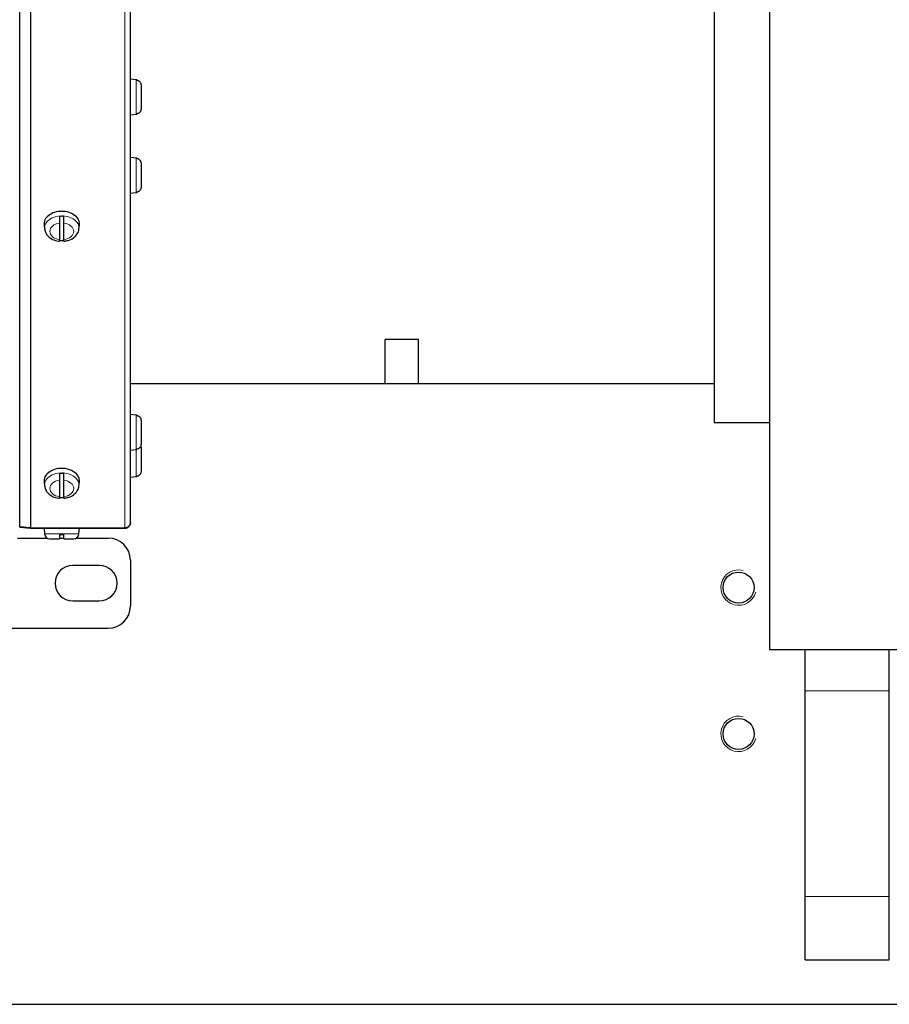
# Model space of a CAD drawing. Header units: inches. Extents: x 0 to 29700, y -16 to 21000.
# Tile 57 of 213: x 8446 to 8838, y 8505 to 8949. Entities that reach past the tile are written whole.
import ezdxf

# ---------------------------------------------------------------- set-up
doc = ezdxf.new("R2010")
doc.units = ezdxf.units.IN
doc.layers.add('1', color=7, linetype='Continuous', true_color=0xffffff)

msp = doc.modelspace()

# ---------------------------------------------------------------- linework, layer by layer
at = {"layer": '1', "color": 2, "linetype": 'Continuous', "lineweight": 25}
for p, q in [((8784.127, 10115.182), (8784.127, 8665.182)), ((8759.127, 10012.682), (8759.127, 8767.682)), ((8495.627, 8722.591), (8495.627, 9111.449)), ((8445.646, 8720.527), (8445.646, 9110.594)), ((8498.236, 8922.279), (8495.627, 8922.507)), ((8498.527, 8922.17), (8498.527, 8922.235)), ((8500.427, 8919.794), (8500.427, 8909.22)), ((8495.627, 8906.507), (8498.236, 8906.735)), ((8498.527, 8906.779), (8498.527, 8906.844)), ((8498.236, 8886.962), (8495.627, 8887.19)), ((8498.527, 8886.853), (8498.527, 8886.918)), ((8500.427, 8884.477), (8500.427, 8873.903)), ((8495.627, 8871.19), (8498.236, 8871.418)), ((8498.527, 8871.462), (8498.527, 8871.527)), ((8463.627, 8857.614), (8463.627, 8850.137)), ((8465.627, 8850.137), (8465.627, 8857.614)), ((8456.657, 8856.775), (8456.885, 8854.944)), ((8472.369, 8854.944), (8472.596, 8856.775)), ((8472.596, 8856.774), (8472.627, 8857.27)), ((8610.627, 8785.182), (8610.627, 8805.182)), ((8625.627, 8805.182), (8610.627, 8805.182)), ((8625.627, 8785.182), (8625.627, 8805.182)), ((8759.127, 8785.182), (8495.627, 8785.182)), ((8498.236, 8770.996), (8495.627, 8771.224)), ((8498.236, 8770.996), (8495.627, 8771.224)), ((8498.527, 8770.888), (8498.527, 8770.953)), ((8498.527, 8770.888), (8498.527, 8770.953)), ((8500.427, 8768.512), (8500.427, 8757.937)), ((8500.427, 8768.512), (8500.427, 8757.937)), ((8759.127, 8767.682), (8784.139, 8767.682)), ((8495.627, 8755.224), (8498.236, 8755.453)), ((8495.627, 8755.224), (8498.236, 8755.453)), ((8498.527, 8755.496), (8498.527, 8755.561)), ((8498.527, 8755.496), (8498.527, 8755.561)), ((8500.427, 8756.294), (8500.427, 8745.72)), ((8495.627, 8743.007), (8498.236, 8743.235)), ((8498.527, 8743.279), (8498.527, 8743.344)), ((8456.657, 8740.809), (8456.885, 8738.978)), ((8463.627, 8741.649), (8463.627, 8734.171)), ((8465.627, 8734.171), (8465.627, 8741.649)), ((8472.369, 8738.978), (8472.596, 8740.809)), ((8472.596, 8740.809), (8472.627, 8741.304)), ((8450.518, 8720.1), (8445.646, 8720.527)), ((8445.653, 8720.526), (8445.646, 8720.443)), ((8445.646, 8720.443), (8450.518, 8720.016)), ((8450.736, 8720.091), (8493.127, 8720.091)), ((8450.736, 8720.007), (8493.127, 8720.007)), ((8456.627, 8720.007), (8456.855, 8717.398)), ((8472.399, 8717.398), (8472.627, 8720.007)), ((8495.627, 8722.507), (8495.627, 8722.591)), ((8444.627, 8715.507), (8458.084, 8715.507)), ((8463.627, 8717.107), (8465.627, 8717.107)), ((8463.627, 8715.507), (8465.627, 8715.507)), ((8471.169, 8715.507), (8485.627, 8715.507)), ((8459.246, 8715.207), (8463.627, 8715.207)), ((8465.627, 8715.207), (8470.008, 8715.207)), ((8481.627, 8703.182), (8469.627, 8703.182)), ((8495.627, 8705.507), (8495.627, 8684.857)), ((8469.627, 8687.182), (8481.627, 8687.182)), ((8010.627, 8674.857), (8485.627, 8674.857)), ((8784.127, 8665.182), (11064.127, 8665.182)), ((8800.127, 8646.564), (8800.127, 8665.182)), ((8838.127, 8646.564), (8838.127, 8665.182)), ((8800.127, 8553.799), (8800.127, 8646.564)), ((8838.127, 8553.799), (8838.127, 8646.564)), ((8800.127, 8525.182), (8800.127, 8553.799)), ((8838.127, 8525.182), (8838.127, 8553.799)), ((8800.127, 8525.182), (8838.127, 8525.182)), ((7642.108, 8505.182), (8860.127, 8505.182))]:
    msp.add_line(p, q, dxfattribs=at)
at = {"layer": '1', "color": 110, "linetype": 'Continuous', "lineweight": 13}
for p, q in [((8450.518, 8720.1), (8450.518, 9110.418)), ((8450.736, 8720.091), (8450.736, 9110.414)), ((8493.127, 8720.091), (8493.127, 9110.414)), ((8498.236, 8906.735), (8498.236, 8922.279)), ((8498.236, 8871.418), (8498.236, 8886.962)), ((8498.236, 8755.453), (8498.236, 8770.996)), ((8498.236, 8755.453), (8498.236, 8770.996)), ((8498.236, 8743.235), (8498.236, 8755.453)), ((8464.627, 8717.398), (8456.855, 8717.398)), ((8472.399, 8717.398), (8464.627, 8717.398)), ((8800.127, 8646.564), (8838.127, 8646.564)), ((8800.127, 8553.799), (8838.127, 8553.799))]:
    msp.add_line(p, q, dxfattribs=at)
at = {"layer": '1', "color": 2, "linetype": 'Continuous', "lineweight": 25}
for centre in [(8770.127, 8693.182), (8770.127, 8627.182)]:
    msp.add_circle(centre, 7, dxfattribs=at)
for centre, radius, start, end in [((8498.027, 8919.888), 2.4, 77.9753, 85), ((8498.027, 8909.126), 2.4, 275, 282.0247), ((8498.027, 8884.571), 2.4, 77.9753, 85), ((8498.027, 8873.809), 2.4, 275, 282.0247), ((8498.027, 8768.605), 2.4, 77.9753, 85), ((8498.027, 8768.605), 2.4, 77.9753, 85), ((8498.027, 8757.844), 2.4, 275, 282.0247), ((8498.027, 8757.844), 2.4, 275, 282.0247), ((8498.027, 8745.626), 2.4, 275, 282.0247), ((8459.246, 8717.607), 2.4, 185, 270), ((8470.008, 8717.607), 2.4, 270, 355), ((8485.627, 8705.507), 10, 0, 90), ((8469.627, 8695.182), 8, 90, 270), ((8481.627, 8695.182), 8, 270, 90), ((8485.627, 8684.857), 10, 270, 0)]:
    msp.add_arc(centre, radius, start, end, dxfattribs=at)
at = {"layer": '1', "color": 120, "linetype": 'Continuous', "lineweight": 13}
for centre in [(8770.127, 8693.182), (8770.127, 8627.182)]:
    msp.add_arc(centre, 8, 75, 345, dxfattribs=at)
at = {"layer": '1', "color": 2, "linetype": 'Continuous', "lineweight": 25}
for centre, major_axis, start_param, end_param in [((8464.627, 8857.27), (8, 0), 1.5707963, 3.2292627), ((8464.627, 8857.27), (8, 0), 0, 1.5707963), ((8464.627, 8855.219), (-7.728, 0), 4.5826289, 4.8421491), ((8464.627, 8855.219), (-7.728, 0), 1.4410362, 1.7005564), ((8464.627, 8741.304), (8, 0), 1.5707963, 3.2292627), ((8464.627, 8741.304), (8, 0), 0, 1.5707963), ((8464.627, 8739.254), (-7.728, 0), 4.5826289, 4.8421491), ((8464.627, 8739.254), (-7.728, 0), 1.4410362, 1.7005564)]:
    msp.add_ellipse(centre, major_axis=major_axis, ratio=0.7071068, start_param=start_param, end_param=end_param, dxfattribs=at)
at = {"layer": '1', "color": 110, "linetype": 'Continuous', "lineweight": 13}
for centre, major_axis, start_param, end_param in [((8464.627, 8855.425), (-7.772, 0), 4.712389, 6.2831853), ((8464.627, 8853.876), (5.381, 0), 1.757727, 4.5254583), ((8464.627, 8855.425), (-7.772, 0), 3.0606966, 4.712389), ((8464.627, 8853.876), (5.381, 0), 4.8993196, 7.667051), ((8464.627, 8855.425), (-7.772, 0), 0, 0.097193), ((8464.627, 8739.459), (-7.772, 0), 4.712389, 6.2831853), ((8464.627, 8739.459), (-7.772, 0), 3.0606966, 4.712389), ((8464.627, 8739.459), (-7.772, 0), 0, 0.097193), ((8464.627, 8737.91), (5.381, 0), 1.757727, 4.5254583), ((8464.627, 8737.91), (5.381, 0), 4.8993196, 7.667051)]:
    msp.add_ellipse(centre, major_axis=major_axis, ratio=0.7071068, start_param=start_param, end_param=end_param, dxfattribs=at)
at = {"layer": '1', "color": 2, "linetype": 'Continuous', "lineweight": 25}
for points, knots in [([(8498.527, 8922.17), (8498.662, 8922.141), (8498.793, 8922.101), (8498.983, 8922.024), (8499.045, 8921.996), (8499.137, 8921.949), (8499.167, 8921.933), (8499.227, 8921.899), (8499.257, 8921.881), (8499.403, 8921.79), (8499.513, 8921.708), (8499.666, 8921.572), (8499.715, 8921.524), (8499.786, 8921.449), (8499.809, 8921.424), (8499.854, 8921.372), (8499.876, 8921.345), (8499.983, 8921.21), (8500.059, 8921.096), (8500.158, 8920.917), (8500.188, 8920.855), (8500.23, 8920.761), (8500.243, 8920.73), (8500.268, 8920.666), (8500.28, 8920.633), (8500.337, 8920.47), (8500.37, 8920.338), (8500.415, 8920.069), (8500.427, 8919.932), (8500.427, 8919.794)], [0, 0, 0, 0, 0.125, 0.125, 0.1875, 0.1875, 0.21875, 0.21875, 0.25, 0.25, 0.375, 0.375, 0.4375, 0.4375, 0.46875, 0.46875, 0.5, 0.5, 0.625, 0.625, 0.6875, 0.6875, 0.71875, 0.71875, 0.75, 0.75, 0.875, 0.875, 1, 1, 1, 1]), ([(8500.427, 8909.22), (8500.427, 8909.081), (8500.415, 8908.945), (8500.37, 8908.676), (8500.337, 8908.543), (8500.269, 8908.347), (8500.243, 8908.283), (8500.188, 8908.158), (8500.157, 8908.097), (8500.059, 8907.917), (8499.983, 8907.803), (8499.876, 8907.668), (8499.853, 8907.641), (8499.808, 8907.589), (8499.739, 8907.513), (8499.666, 8907.442), (8499.513, 8907.306), (8499.403, 8907.223), (8499.256, 8907.132), (8499.227, 8907.115), (8499.167, 8907.081), (8499.137, 8907.065), (8499.045, 8907.018), (8498.983, 8906.99), (8498.793, 8906.913), (8498.662, 8906.873), (8498.527, 8906.844)], [0, 0, 0, 0, 0.125, 0.125, 0.25, 0.25, 0.3125, 0.3125, 0.375, 0.375, 0.5, 0.5, 0.53125, 0.53125, 0.5625, 0.625, 0.625, 0.75, 0.75, 0.78125, 0.78125, 0.8125, 0.8125, 0.875, 0.875, 1, 1, 1, 1]), ([(8498.527, 8886.853), (8498.662, 8886.824), (8498.793, 8886.784), (8498.983, 8886.707), (8499.045, 8886.679), (8499.137, 8886.632), (8499.167, 8886.616), (8499.227, 8886.582), (8499.257, 8886.565), (8499.403, 8886.473), (8499.513, 8886.391), (8499.666, 8886.255), (8499.715, 8886.207), (8499.786, 8886.133), (8499.809, 8886.107), (8499.854, 8886.055), (8499.876, 8886.028), (8499.983, 8885.893), (8500.059, 8885.779), (8500.158, 8885.6), (8500.188, 8885.539), (8500.23, 8885.444), (8500.243, 8885.413), (8500.268, 8885.349), (8500.28, 8885.316), (8500.337, 8885.153), (8500.37, 8885.021), (8500.415, 8884.752), (8500.427, 8884.615), (8500.427, 8884.477)], [0, 0, 0, 0, 0.125, 0.125, 0.1875, 0.1875, 0.21875, 0.21875, 0.25, 0.25, 0.375, 0.375, 0.4375, 0.4375, 0.46875, 0.46875, 0.5, 0.5, 0.625, 0.625, 0.6875, 0.6875, 0.71875, 0.71875, 0.75, 0.75, 0.875, 0.875, 1, 1, 1, 1]), ([(8500.427, 8873.903), (8500.427, 8873.764), (8500.415, 8873.628), (8500.37, 8873.359), (8500.337, 8873.226), (8500.269, 8873.03), (8500.243, 8872.966), (8500.188, 8872.841), (8500.157, 8872.78), (8500.059, 8872.6), (8499.983, 8872.486), (8499.876, 8872.351), (8499.853, 8872.324), (8499.808, 8872.272), (8499.739, 8872.196), (8499.666, 8872.125), (8499.513, 8871.989), (8499.403, 8871.907), (8499.256, 8871.815), (8499.227, 8871.798), (8499.167, 8871.764), (8499.137, 8871.748), (8499.045, 8871.701), (8498.983, 8871.673), (8498.793, 8871.596), (8498.662, 8871.556), (8498.527, 8871.527)], [0, 0, 0, 0, 0.125, 0.125, 0.25, 0.25, 0.3125, 0.3125, 0.375, 0.375, 0.5, 0.5, 0.53125, 0.53125, 0.5625, 0.625, 0.625, 0.75, 0.75, 0.78125, 0.78125, 0.8125, 0.8125, 0.875, 0.875, 1, 1, 1, 1]), ([(8463.627, 8860.638), (8463.627, 8860.521), (8463.627, 8860.4), (8463.627, 8860.212), (8463.627, 8860.148), (8463.627, 8860.05), (8463.627, 8860.017), (8463.627, 8859.951), (8463.627, 8859.918), (8463.627, 8859.749), (8463.627, 8859.614), (8463.627, 8859.409), (8463.627, 8859.341), (8463.627, 8859.238), (8463.627, 8859.204), (8463.627, 8859.135), (8463.627, 8859.101), (8463.627, 8858.929), (8463.627, 8858.795), (8463.627, 8858.598), (8463.627, 8858.534), (8463.627, 8858.438), (8463.627, 8858.406), (8463.627, 8858.342), (8463.627, 8858.311), (8463.627, 8858.156), (8463.627, 8858.038), (8463.627, 8857.816), (8463.627, 8857.712), (8463.627, 8857.614)], [0, 0, 0, 0, 0.125, 0.125, 0.1875, 0.1875, 0.21875, 0.21875, 0.25, 0.25, 0.375, 0.375, 0.4375, 0.4375, 0.46875, 0.46875, 0.5, 0.5, 0.625, 0.625, 0.6875, 0.6875, 0.71875, 0.71875, 0.75, 0.75, 0.875, 0.875, 1, 1, 1, 1]), ([(8465.627, 8857.614), (8465.627, 8857.712), (8465.627, 8857.817), (8465.627, 8858.039), (8465.627, 8858.156), (8465.627, 8858.343), (8465.627, 8858.406), (8465.627, 8858.534), (8465.627, 8858.599), (8465.627, 8858.795), (8465.627, 8858.929), (8465.627, 8859.101), (8465.627, 8859.136), (8465.627, 8859.204), (8465.627, 8859.239), (8465.627, 8859.341), (8465.627, 8859.41), (8465.627, 8859.614), (8465.627, 8859.749), (8465.627, 8859.918), (8465.627, 8859.951), (8465.627, 8860.018), (8465.627, 8860.05), (8465.627, 8860.148), (8465.627, 8860.212), (8465.627, 8860.4), (8465.627, 8860.521), (8465.627, 8860.638)], [0, 0, 0, 0, 0.125, 0.125, 0.25, 0.25, 0.3125, 0.3125, 0.375, 0.375, 0.5, 0.5, 0.53125, 0.53125, 0.5625, 0.5625, 0.625, 0.625, 0.75, 0.75, 0.78125, 0.78125, 0.8125, 0.8125, 0.875, 0.875, 1, 1, 1, 1]), ([(8457, 8854.89), (8457.025, 8854.39), (8457.252, 8853.226), (8458.472, 8851.563), (8460.481, 8850.163), (8462.365, 8849.529), (8463.466, 8849.449), (8463.626, 8849.442)], [0, 0, 0, 0, 0.1642998, 0.4063432, 0.666212, 0.9518404, 1, 1, 1, 1]), ([(8465.618, 8849.502), (8466.187, 8849.522), (8467.728, 8849.723), (8469.939, 8850.803), (8471.604, 8852.606), (8472.394, 8854.127), (8472.335, 8854.919), (8472.326, 8854.999)], [0, 0, 0, 0, 0.1643105, 0.4682252, 0.7324263, 0.9729841, 1, 1, 1, 1]), ([(8463.627, 8850.137), (8463.627, 8850.039), (8463.627, 8849.951), (8463.627, 8849.792), (8463.627, 8849.722), (8463.627, 8849.632), (8463.627, 8849.604), (8463.627, 8849.555), (8463.627, 8849.533), (8463.627, 8849.476), (8463.627, 8849.449), (8463.627, 8849.429), (8463.627, 8849.426), (8463.627, 8849.421), (8463.627, 8849.42), (8463.627, 8849.418), (8463.627, 8849.418), (8463.627, 8849.418)], [0, 0, 0, 0, 0.2166383, 0.2166383, 0.4332767, 0.4332767, 0.5415958, 0.5415958, 0.649915, 0.649915, 0.8665534, 0.8665534, 0.9207129, 0.9207129, 0.9748725, 0.9748725, 1, 1, 1, 1]), ([(8465.627, 8849.419), (8465.627, 8849.419), (8465.627, 8849.419), (8465.627, 8849.42), (8465.627, 8849.421), (8465.627, 8849.426), (8465.627, 8849.43), (8465.627, 8849.449), (8465.627, 8849.476), (8465.627, 8849.533), (8465.627, 8849.555), (8465.627, 8849.592), (8465.627, 8849.605), (8465.627, 8849.633), (8465.627, 8849.647), (8465.627, 8849.723), (8465.627, 8849.793), (8465.627, 8849.951), (8465.627, 8850.039), (8465.627, 8850.137)], [0, 0, 0, 0, 0.0041489, 0.0041489, 0.059474, 0.059474, 0.114799, 0.114799, 0.3360993, 0.3360993, 0.4467494, 0.4467494, 0.5020745, 0.5020745, 0.5573995, 0.5573995, 0.7786998, 0.7786998, 1, 1, 1, 1]), ([(8498.527, 8770.888), (8498.662, 8770.859), (8498.793, 8770.818), (8498.983, 8770.742), (8499.045, 8770.713), (8499.137, 8770.667), (8499.167, 8770.65), (8499.227, 8770.617), (8499.257, 8770.599), (8499.403, 8770.508), (8499.513, 8770.426), (8499.666, 8770.289), (8499.715, 8770.242), (8499.786, 8770.167), (8499.809, 8770.142), (8499.854, 8770.09), (8499.876, 8770.063), (8499.983, 8769.928), (8500.059, 8769.814), (8500.158, 8769.634), (8500.188, 8769.573), (8500.23, 8769.479), (8500.243, 8769.447), (8500.268, 8769.383), (8500.28, 8769.351), (8500.337, 8769.188), (8500.37, 8769.055), (8500.415, 8768.786), (8500.427, 8768.65), (8500.427, 8768.512)], [0, 0, 0, 0, 0.125, 0.125, 0.1875, 0.1875, 0.21875, 0.21875, 0.25, 0.25, 0.375, 0.375, 0.4375, 0.4375, 0.46875, 0.46875, 0.5, 0.5, 0.625, 0.625, 0.6875, 0.6875, 0.71875, 0.71875, 0.75, 0.75, 0.875, 0.875, 1, 1, 1, 1]), ([(8498.527, 8770.888), (8498.662, 8770.859), (8498.793, 8770.818), (8498.983, 8770.742), (8499.045, 8770.713), (8499.137, 8770.667), (8499.167, 8770.65), (8499.227, 8770.617), (8499.257, 8770.599), (8499.403, 8770.508), (8499.513, 8770.426), (8499.666, 8770.289), (8499.715, 8770.242), (8499.786, 8770.167), (8499.809, 8770.142), (8499.854, 8770.09), (8499.876, 8770.063), (8499.983, 8769.928), (8500.059, 8769.814), (8500.158, 8769.634), (8500.188, 8769.573), (8500.23, 8769.479), (8500.243, 8769.447), (8500.268, 8769.383), (8500.28, 8769.351), (8500.337, 8769.188), (8500.37, 8769.055), (8500.415, 8768.786), (8500.427, 8768.65), (8500.427, 8768.512)], [0, 0, 0, 0, 0.125, 0.125, 0.1875, 0.1875, 0.21875, 0.21875, 0.25, 0.25, 0.375, 0.375, 0.4375, 0.4375, 0.46875, 0.46875, 0.5, 0.5, 0.625, 0.625, 0.6875, 0.6875, 0.71875, 0.71875, 0.75, 0.75, 0.875, 0.875, 1, 1, 1, 1]), ([(8500.427, 8757.937), (8500.427, 8757.799), (8500.415, 8757.662), (8500.37, 8757.393), (8500.337, 8757.261), (8500.269, 8757.065), (8500.243, 8757), (8500.188, 8756.875), (8500.157, 8756.814), (8500.059, 8756.635), (8499.983, 8756.521), (8499.876, 8756.385), (8499.853, 8756.359), (8499.808, 8756.307), (8499.739, 8756.231), (8499.666, 8756.159), (8499.513, 8756.023), (8499.403, 8755.941), (8499.256, 8755.85), (8499.227, 8755.832), (8499.167, 8755.798), (8499.137, 8755.782), (8499.045, 8755.736), (8498.983, 8755.707), (8498.793, 8755.631), (8498.662, 8755.59), (8498.527, 8755.561)], [0, 0, 0, 0, 0.125, 0.125, 0.25, 0.25, 0.3125, 0.3125, 0.375, 0.375, 0.5, 0.5, 0.53125, 0.53125, 0.5625, 0.625, 0.625, 0.75, 0.75, 0.78125, 0.78125, 0.8125, 0.8125, 0.875, 0.875, 1, 1, 1, 1]), ([(8500.427, 8757.937), (8500.427, 8757.799), (8500.415, 8757.662), (8500.37, 8757.393), (8500.337, 8757.261), (8500.269, 8757.065), (8500.243, 8757), (8500.188, 8756.875), (8500.157, 8756.814), (8500.059, 8756.635), (8499.983, 8756.521), (8499.876, 8756.385), (8499.853, 8756.359), (8499.808, 8756.307), (8499.739, 8756.231), (8499.666, 8756.159), (8499.513, 8756.023), (8499.403, 8755.941), (8499.256, 8755.85), (8499.227, 8755.832), (8499.167, 8755.798), (8499.137, 8755.782), (8499.045, 8755.736), (8498.983, 8755.707), (8498.793, 8755.631), (8498.662, 8755.59), (8498.527, 8755.561)], [0, 0, 0, 0, 0.125, 0.125, 0.25, 0.25, 0.3125, 0.3125, 0.375, 0.375, 0.5, 0.5, 0.53125, 0.53125, 0.5625, 0.625, 0.625, 0.75, 0.75, 0.78125, 0.78125, 0.8125, 0.8125, 0.875, 0.875, 1, 1, 1, 1]), ([(8500.286, 8757.117), (8500.288, 8757.112), (8500.29, 8757.106), (8500.337, 8756.97), (8500.37, 8756.838), (8500.415, 8756.569), (8500.427, 8756.432), (8500.427, 8756.294)], [0, 0, 0, 0, 0.0211673, 0.0211673, 0.5105836, 0.5105836, 1, 1, 1, 1]), ([(8463.627, 8744.672), (8463.627, 8744.556), (8463.627, 8744.435), (8463.627, 8744.246), (8463.627, 8744.182), (8463.627, 8744.085), (8463.627, 8744.052), (8463.627, 8743.986), (8463.627, 8743.952), (8463.627, 8743.784), (8463.627, 8743.648), (8463.627, 8743.444), (8463.627, 8743.375), (8463.627, 8743.273), (8463.627, 8743.238), (8463.627, 8743.17), (8463.627, 8743.135), (8463.627, 8742.964), (8463.627, 8742.829), (8463.627, 8742.633), (8463.627, 8742.568), (8463.627, 8742.472), (8463.627, 8742.44), (8463.627, 8742.377), (8463.627, 8742.345), (8463.627, 8742.19), (8463.627, 8742.073), (8463.627, 8741.851), (8463.627, 8741.746), (8463.627, 8741.649)], [0, 0, 0, 0, 0.125, 0.125, 0.1875, 0.1875, 0.21875, 0.21875, 0.25, 0.25, 0.375, 0.375, 0.4375, 0.4375, 0.46875, 0.46875, 0.5, 0.5, 0.625, 0.625, 0.6875, 0.6875, 0.71875, 0.71875, 0.75, 0.75, 0.875, 0.875, 1, 1, 1, 1]), ([(8465.627, 8741.649), (8465.627, 8741.746), (8465.627, 8741.851), (8465.627, 8742.073), (8465.627, 8742.191), (8465.627, 8742.378), (8465.627, 8742.441), (8465.627, 8742.569), (8465.627, 8742.633), (8465.627, 8742.83), (8465.627, 8742.964), (8465.627, 8743.136), (8465.627, 8743.17), (8465.627, 8743.239), (8465.627, 8743.273), (8465.627, 8743.376), (8465.627, 8743.444), (8465.627, 8743.648), (8465.627, 8743.784), (8465.627, 8743.952), (8465.627, 8743.986), (8465.627, 8744.052), (8465.627, 8744.085), (8465.627, 8744.183), (8465.627, 8744.246), (8465.627, 8744.435), (8465.627, 8744.556), (8465.627, 8744.672)], [0, 0, 0, 0, 0.125, 0.125, 0.25, 0.25, 0.3125, 0.3125, 0.375, 0.375, 0.5, 0.5, 0.53125, 0.53125, 0.5625, 0.5625, 0.625, 0.625, 0.75, 0.75, 0.78125, 0.78125, 0.8125, 0.8125, 0.875, 0.875, 1, 1, 1, 1]), ([(8500.427, 8745.72), (8500.427, 8745.581), (8500.415, 8745.445), (8500.37, 8745.176), (8500.337, 8745.043), (8500.269, 8744.847), (8500.243, 8744.783), (8500.188, 8744.658), (8500.157, 8744.597), (8500.059, 8744.417), (8499.983, 8744.303), (8499.876, 8744.168), (8499.853, 8744.141), (8499.808, 8744.089), (8499.739, 8744.013), (8499.666, 8743.942), (8499.513, 8743.806), (8499.403, 8743.723), (8499.256, 8743.632), (8499.227, 8743.615), (8499.167, 8743.581), (8499.137, 8743.565), (8499.045, 8743.518), (8498.983, 8743.49), (8498.793, 8743.413), (8498.662, 8743.373), (8498.527, 8743.344)], [0, 0, 0, 0, 0.125, 0.125, 0.25, 0.25, 0.3125, 0.3125, 0.375, 0.375, 0.5, 0.5, 0.53125, 0.53125, 0.5625, 0.625, 0.625, 0.75, 0.75, 0.78125, 0.78125, 0.8125, 0.8125, 0.875, 0.875, 1, 1, 1, 1]), ([(8457, 8738.925), (8457.025, 8738.424), (8457.252, 8737.261), (8458.472, 8735.597), (8460.481, 8734.198), (8462.365, 8733.563), (8463.466, 8733.484), (8463.626, 8733.477)], [0, 0, 0, 0, 0.1642998, 0.4063432, 0.666212, 0.9518404, 1, 1, 1, 1]), ([(8465.618, 8733.536), (8466.187, 8733.556), (8467.728, 8733.758), (8469.939, 8734.837), (8471.604, 8736.641), (8472.394, 8738.161), (8472.335, 8738.953), (8472.326, 8739.034)], [0, 0, 0, 0, 0.1643105, 0.4682252, 0.7324263, 0.9729841, 1, 1, 1, 1]), ([(8463.627, 8734.171), (8463.627, 8734.074), (8463.627, 8733.985), (8463.627, 8733.827), (8463.627, 8733.757), (8463.627, 8733.666), (8463.627, 8733.639), (8463.627, 8733.59), (8463.627, 8733.568), (8463.627, 8733.511), (8463.627, 8733.484), (8463.627, 8733.464), (8463.627, 8733.461), (8463.627, 8733.456), (8463.627, 8733.454), (8463.627, 8733.453), (8463.627, 8733.453), (8463.627, 8733.452)], [0, 0, 0, 0, 0.2166383, 0.2166383, 0.4332767, 0.4332767, 0.5415958, 0.5415958, 0.649915, 0.649915, 0.8665534, 0.8665534, 0.9207129, 0.9207129, 0.9748725, 0.9748725, 1, 1, 1, 1]), ([(8465.627, 8733.453), (8465.627, 8733.453), (8465.627, 8733.453), (8465.627, 8733.454), (8465.627, 8733.456), (8465.627, 8733.461), (8465.627, 8733.464), (8465.627, 8733.484), (8465.627, 8733.511), (8465.627, 8733.568), (8465.627, 8733.59), (8465.627, 8733.627), (8465.627, 8733.64), (8465.627, 8733.667), (8465.627, 8733.682), (8465.627, 8733.757), (8465.627, 8733.827), (8465.627, 8733.985), (8465.627, 8734.074), (8465.627, 8734.171)], [0, 0, 0, 0, 0.0041489, 0.0041489, 0.059474, 0.059474, 0.114799, 0.114799, 0.3360993, 0.3360993, 0.4467494, 0.4467494, 0.5020745, 0.5020745, 0.5573995, 0.5573995, 0.7786998, 0.7786998, 1, 1, 1, 1]), ([(8463.627, 8717.107), (8463.627, 8716.971), (8463.627, 8716.841), (8463.627, 8716.651), (8463.627, 8716.589), (8463.627, 8716.497), (8463.627, 8716.467), (8463.627, 8716.407), (8463.627, 8716.377), (8463.627, 8716.23), (8463.627, 8716.121), (8463.627, 8715.968), (8463.627, 8715.919), (8463.627, 8715.848), (8463.627, 8715.825), (8463.627, 8715.78), (8463.627, 8715.758), (8463.627, 8715.65), (8463.627, 8715.575), (8463.627, 8715.476), (8463.627, 8715.446), (8463.627, 8715.404), (8463.627, 8715.391), (8463.627, 8715.365), (8463.627, 8715.353), (8463.627, 8715.297), (8463.627, 8715.263), (8463.627, 8715.219), (8463.627, 8715.207), (8463.627, 8715.207)], [0, 0, 0, 0, 0.1254834, 0.1254834, 0.1882251, 0.1882251, 0.2195959, 0.2195959, 0.2509668, 0.2509668, 0.3764502, 0.3764502, 0.4391919, 0.4391919, 0.4705627, 0.4705627, 0.5019335, 0.5019335, 0.6274169, 0.6274169, 0.6901586, 0.6901586, 0.7215295, 0.7215295, 0.7529003, 0.7529003, 0.8783837, 0.8783837, 1, 1, 1, 1]), ([(8465.627, 8715.207), (8465.627, 8715.209), (8465.627, 8715.22), (8465.627, 8715.263), (8465.627, 8715.297), (8465.627, 8715.365), (8465.627, 8715.39), (8465.627, 8715.446), (8465.627, 8715.476), (8465.627, 8715.575), (8465.627, 8715.65), (8465.627, 8715.758), (8465.627, 8715.78), (8465.627, 8715.825), (8465.627, 8715.895), (8465.627, 8715.968), (8465.627, 8716.121), (8465.627, 8716.23), (8465.627, 8716.377), (8465.627, 8716.407), (8465.627, 8716.467), (8465.627, 8716.497), (8465.627, 8716.589), (8465.627, 8716.651), (8465.627, 8716.841), (8465.627, 8716.971), (8465.627, 8717.107)], [0, 0, 0, 0, 0.1175171, 0.1175171, 0.2435861, 0.2435861, 0.3066206, 0.3066206, 0.3696551, 0.3696551, 0.4957241, 0.4957241, 0.5272413, 0.5272413, 0.5587586, 0.6217931, 0.6217931, 0.747862, 0.747862, 0.7793793, 0.7793793, 0.8108965, 0.8108965, 0.873931, 0.873931, 1, 1, 1, 1])]:
    msp.add_open_spline(points, degree=3, knots=knots, dxfattribs=at)
for points, weights in [([(8450.736, 8720.091), (8450.663, 8720.091), (8450.591, 8720.094), (8450.518, 8720.1)], [1, 0.999365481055, 0.999365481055, 1]), ([(8450.518, 8720.016), (8450.591, 8720.01), (8450.663, 8720.007), (8450.736, 8720.007)], [1, 0.999365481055, 0.999365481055, 1]), ([(8495.627, 8722.591), (8495.627, 8721.126), (8494.591, 8720.091), (8493.127, 8720.091)], [1, 0.804737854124, 0.804737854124, 1]), ([(8493.127, 8720.007), (8494.591, 8720.007), (8495.627, 8721.042), (8495.627, 8722.507)], [1, 0.804737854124, 0.804737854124, 1])]:
    msp.add_rational_spline(points, weights, degree=3, dxfattribs=at)

doc.saveas('drawing.dxf')
